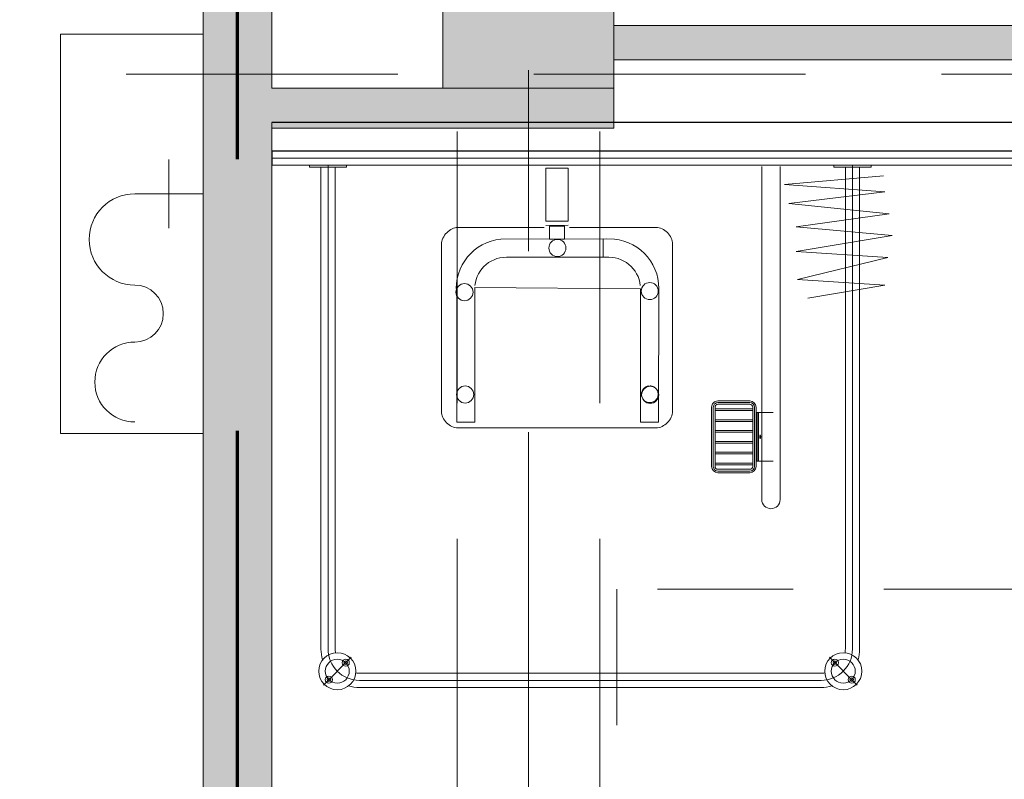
# Model space of a CAD drawing. Header units: centimetres. Extents: x -1631 to 21770, y -8842 to 3590.
# Tile 119 of 133: x 498 to 671, y 1712 to 1845. Entities that reach past the tile are written whole.
import ezdxf

# ---------------------------------------------------------------- set-up
doc = ezdxf.new("R2010")
doc.units = ezdxf.units.CM
for name, pattern in [('Długa kreska', [142.875, 95.25, -47.625]), ('Oś', [222.25, 127, -31.75, 31.75, -31.75]), ('Ponad', [39.688, 23.813, -15.875]), ('Ukryte', [71.438, 47.625, -23.813])]:
    doc.linetypes.add(name, pattern=pattern)
for name, color, linetype, lineweight in [('A-AREA-IDEN', 2, 'Continuous', 13), ('A-DETL', 90, 'Continuous', 9), ('A-DETL-HDLN', 90, 'Ukryte', 9), ('A-FLOR-OVHD', 1, 'Ponad', 9), ('A-WALL', 113, 'Continuous', 13), ('A-WALL-FNSH', 113, 'Continuous', 13), ('A-WALL-PATT', 111, 'Continuous', 13), ('P-SANR-FIXT', 6, 'Continuous', 9), ('S-COLS', 52, 'Continuous', 13), ('S-GRID', 1, 'Continuous', 13)]:
    doc.layers.add(name, color=color, linetype=linetype, lineweight=lineweight)

# ---------------------------------------------------------------- blocks, each defined once
blk = doc.blocks.new('M_Concrete-Square-Column - 300 x 300mm-1795930-6_piętro IV __13_80 m_ - stan projektowany')
at = {"layer": 'S-COLS', "lineweight": 9}
blk.add_hatch(color=254, dxfattribs=at).paths.add_polyline_path([(15, -15), (15, 15), (-15, 15), (-15, -15)], flags=0)
for p, q in [((15, 15), (-15, 15)), ((-15, 15), (-15, -15)), ((15, -15), (15, 15)), ((-15, -15), (15, -15))]:
    blk.add_line(p, q, dxfattribs=at)
blk = doc.blocks.new('brodzik natryskowy dla N - Type 1-2359078-6_piętro IV __13_80 m_ - stan projektowany')
at = {"layer": 'P-SANR-FIXT'}
for p, q in [((47.11, 95.3), (-33.8, 95.3)), ((-35.25, 90), (-40.13, 94.88)), ((-33.8, 94.05), (47.11, 94.05)), ((48.56, 90), (53.43, 94.88)), ((47.11, 92.8), (-33.8, 92.8)), ((-40.55, 4.05), (-40.55, 88.55)), ((-39.3, 3.75), (-39.3, 88.55)), ((-38.05, 4.05), (-38.05, 88.55)), ((51.36, 4.05), (51.36, 88.55)), ((52.61, 3.75), (52.61, 88.75)), ((53.86, 4.05), (53.86, 88.55)), ((-26.61, 3.95), (-26.61, 62.35)), ((-23.41, 62.35), (-23.41, 3.95)), ((-15.71, 57.65), (-21.31, 57.65)), ((-15.71, 57.35), (-21.31, 57.35)), ((-15.71, 57.05), (-21.31, 57.05)), ((-22.41, 55.6), (-25.41, 55.6)), ((-22.81, 55.6), (-22.81, 47.1)), ((-22.61, 55.6), (-22.61, 47.1)), ((-22.41, 56.55), (-22.41, 46.15)), ((-22.11, 56.55), (-22.11, 46.15)), ((-21.81, 56.55), (-21.81, 46.15)), ((-21.81, 56.25), (-15.21, 56.25)), ((-21.81, 55.95), (-15.21, 55.95)), ((-15.21, 46.15), (-15.21, 56.55)), ((-14.91, 46.15), (-14.91, 56.55)), ((-14.61, 46.15), (-14.61, 56.55)), ((-21.81, 54.35), (-15.21, 54.35)), ((-21.81, 54.05), (-15.21, 54.05)), ((-21.81, 52.45), (-15.21, 52.45)), ((-21.81, 52.15), (-15.21, 52.15)), ((-21.81, 50.55), (-15.21, 50.55)), ((-21.81, 50.25), (-15.21, 50.25)), ((-21.81, 48.65), (-15.21, 48.65)), ((-21.81, 48.35), (-15.21, 48.35)), ((-7.4, 48.18), (-7.25, 48.42)), ((-7.25, 48.42), (-7.07, 48.65)), ((-7.07, 48.65), (-6.88, 48.86)), ((-6.88, 48.86), (-6.67, 49.06)), ((-6.67, 49.06), (-6.44, 49.24)), ((-6.44, 49.24), (-6.2, 49.39)), ((-6.2, 49.39), (-5.95, 49.52)), ((-5.95, 49.52), (-5.69, 49.63)), ((-5.69, 49.63), (-5.41, 49.71)), ((-5.41, 49.71), (-5.13, 49.76)), ((-5.29, 48.78), (-5.37, 25.35)), ((-2.15, 48.78), (-5.29, 48.78)), ((-5.13, 49.76), (29.82, 49.76)), ((-2.15, 25.38), (-2.15, 48.78)), ((26.92, 48.78), (30.07, 48.78)), ((26.92, 48.78), (26.92, 25.18)), ((29.82, 49.76), (30.1, 49.76)), ((30.07, 25.38), (30.07, 48.78)), ((30.1, 49.76), (30.38, 49.71)), ((30.38, 49.71), (30.65, 49.64)), ((30.65, 49.64), (30.92, 49.53)), ((30.92, 49.53), (31.17, 49.41)), ((31.17, 49.41), (31.41, 49.26)), ((31.41, 49.26), (31.64, 49.09)), ((31.64, 49.09), (31.85, 48.89)), ((31.85, 48.89), (32.05, 48.68)), ((32.05, 48.68), (32.22, 48.46)), ((32.22, 48.46), (32.38, 48.21)), ((-22.41, 47.1), (-25.41, 47.1)), ((-21.81, 46.75), (-15.21, 46.75)), ((-7.74, 47.12), (-7.7, 47.39)), ((-7.74, 46.84), (-7.74, 47.12)), ((-7.74, 17.3), (-7.74, 46.84)), ((-7.7, 47.39), (-7.62, 47.66)), ((-7.62, 47.66), (-7.52, 47.93)), ((-7.52, 47.93), (-7.4, 48.18)), ((32.38, 48.21), (32.51, 47.96)), ((32.51, 47.96), (32.61, 47.69)), ((32.61, 47.69), (32.69, 47.42)), ((32.69, 47.42), (32.74, 47.13)), ((32.74, 47.13), (32.74, 17.61)), ((-21.81, 46.45), (-15.21, 46.45)), ((-21.31, 45.65), (-15.71, 45.65)), ((-21.31, 45.35), (-15.71, 45.35)), ((-21.31, 45.05), (-15.71, 45.05)), ((-4.91, 44.83), (-4.81, 44.93)), ((-4.81, 44.93), (-4.71, 45.02)), ((-4.71, 45.02), (-4.6, 45.11)), ((-4.6, 45.11), (-4.48, 45.18)), ((-4.48, 45.18), (-4.35, 45.24)), ((-4.35, 45.24), (-4.21, 45.29)), ((-4.21, 45.29), (-4.07, 45.33)), ((-4.07, 45.33), (-3.93, 45.35)), ((-3.93, 45.35), (-3.78, 45.36)), ((-3.78, 45.36), (-3.63, 45.35)), ((-3.63, 45.35), (-3.48, 45.33)), ((-3.48, 45.33), (-3.34, 45.29)), ((-3.34, 45.29), (-3.21, 45.24)), ((-3.21, 45.24), (-3.08, 45.18)), ((-3.08, 45.18), (-2.96, 45.11)), ((-2.96, 45.11), (-2.85, 45.02)), ((-2.85, 45.02), (-2.74, 44.93)), ((-2.74, 44.93), (-2.65, 44.83)), ((-5.24, 43.9), (-5.23, 44.04)), ((-5.23, 43.75), (-5.24, 43.9)), ((-5.23, 44.04), (-5.21, 44.19)), ((-5.21, 43.6), (-5.23, 43.75)), ((-5.21, 44.19), (-5.18, 44.33)), ((-5.18, 43.46), (-5.21, 43.6)), ((-5.18, 44.33), (-5.13, 44.46)), ((-5.13, 43.33), (-5.18, 43.46)), ((-5.13, 44.46), (-5.07, 44.59)), ((-5.07, 43.2), (-5.13, 43.33)), ((-5.07, 44.59), (-4.99, 44.71)), ((-4.99, 43.08), (-5.07, 43.2)), ((-4.99, 44.71), (-4.91, 44.83)), ((-2.65, 44.83), (-2.56, 44.71)), ((-2.56, 44.71), (-2.49, 44.59)), ((-2.49, 43.2), (-2.56, 43.08)), ((-2.49, 44.59), (-2.43, 44.46)), ((-2.43, 43.33), (-2.49, 43.2)), ((-2.43, 44.46), (-2.38, 44.33)), ((-2.38, 43.46), (-2.43, 43.33)), ((-2.38, 44.33), (-2.34, 44.19)), ((-2.34, 43.6), (-2.38, 43.46)), ((-2.34, 44.19), (-2.32, 44.04)), ((-2.32, 43.75), (-2.34, 43.6)), ((-2.32, 44.04), (-2.31, 43.9)), ((-2.31, 43.9), (-2.32, 43.75)), ((-4.91, 42.96), (-4.99, 43.08)), ((-4.81, 42.86), (-4.91, 42.96)), ((-4.71, 42.77), (-4.81, 42.86)), ((-4.6, 42.68), (-4.71, 42.77)), ((-4.48, 42.61), (-4.6, 42.68)), ((-4.35, 42.55), (-4.48, 42.61)), ((-4.21, 42.5), (-4.35, 42.55)), ((-4.07, 42.46), (-4.21, 42.5)), ((-3.93, 42.44), (-4.07, 42.46)), ((-3.78, 42.43), (-3.93, 42.44)), ((-3.48, 42.46), (-3.63, 42.44)), ((-3.34, 42.5), (-3.48, 42.46)), ((-3.21, 42.55), (-3.34, 42.5)), ((-3.08, 42.61), (-3.21, 42.55)), ((-2.96, 42.68), (-3.08, 42.61)), ((-2.85, 42.77), (-2.96, 42.68)), ((-2.74, 42.86), (-2.85, 42.77)), ((-2.65, 42.96), (-2.74, 42.86)), ((-2.56, 43.08), (-2.65, 42.96)), ((-44.99, 24.77), (-31.46, 27.07)), ((-29.67, 23.75), (-44.99, 24.77)), ((-5.37, 25.35), (-5.32, 24.46)), ((-5.32, 24.46), (-5.19, 23.6)), ((26.92, 25.18), (-2.15, 25.38)), ((-2.03, 24.3), (-2.11, 24.85)), ((-1.89, 23.76), (-2.03, 24.3)), ((26.66, 23.76), (26.8, 24.3)), ((26.8, 24.3), (26.88, 24.85)), ((30.1, 24.46), (29.97, 23.6)), ((30.15, 25.35), (30.1, 24.46)), ((-45.5, 19.91), (-29.67, 23.75)), ((-5.19, 23.6), (-4.98, 22.76)), ((-4.98, 22.76), (-4.68, 21.97)), ((-1.71, 23.26), (-1.89, 23.76)), ((-1.47, 22.77), (-1.71, 23.26)), ((-1.19, 22.31), (-1.47, 22.77)), ((25.96, 22.31), (26.24, 22.77)), ((26.24, 22.77), (26.48, 23.26)), ((26.48, 23.26), (26.66, 23.76)), ((29.75, 22.76), (29.46, 21.97)), ((29.97, 23.6), (29.75, 22.76)), ((-4.68, 21.97), (-4.32, 21.2)), ((-4.32, 21.2), (-3.88, 20.49)), ((-0.87, 21.89), (-1.19, 22.31)), ((-0.51, 21.49), (-0.87, 21.89)), ((-0.12, 21.13), (-0.51, 21.49)), ((0.31, 20.81), (-0.12, 21.13)), ((0.76, 20.54), (0.31, 20.81)), ((24.01, 20.54), (24.47, 20.81)), ((24.47, 20.81), (24.89, 21.13)), ((24.89, 21.13), (25.29, 21.49)), ((25.29, 21.49), (25.65, 21.89)), ((25.65, 21.89), (25.96, 22.31)), ((29.09, 21.2), (28.66, 20.49)), ((29.46, 21.97), (29.09, 21.2)), ((-29.41, 18.89), (-45.5, 19.91)), ((-3.88, 20.49), (-3.38, 19.82)), ((-3.38, 19.82), (-2.82, 19.2)), ((-2.82, 19.2), (-2.2, 18.64)), ((1.25, 20.3), (0.76, 20.54)), ((1.76, 20.11), (1.25, 20.3)), ((2.29, 19.98), (1.76, 20.11)), ((2.84, 19.89), (2.29, 19.98)), ((3.4, 19.86), (2.84, 19.89)), ((4.41, 19.87), (3.4, 19.86)), ((3.78, 19.87), (21.37, 19.87)), ((4.41, 16.64), (4.41, 19.87)), ((21.37, 19.87), (21.94, 19.89)), ((21.94, 19.89), (22.49, 19.98)), ((22.49, 19.98), (23.02, 20.11)), ((23.02, 20.11), (23.53, 20.3)), ((23.53, 20.3), (24.01, 20.54)), ((27.59, 19.2), (26.98, 18.64)), ((28.16, 19.82), (27.59, 19.2)), ((28.66, 20.49), (28.16, 19.82)), ((-46.26, 16.08), (-29.41, 18.89)), ((-7.7, 17.03), (-7.74, 17.3)), ((-2.2, 18.64), (-1.53, 18.13)), ((-1.53, 18.13), (-0.81, 17.7)), ((-0.81, 17.7), (-0.05, 17.33)), ((-0.05, 17.33), (0.75, 17.04)), ((24.83, 17.33), (24.03, 17.04)), ((25.59, 17.7), (24.83, 17.33)), ((26.31, 18.13), (25.59, 17.7)), ((26.98, 18.64), (26.31, 18.13)), ((32.74, 17.33), (32.68, 17.06)), ((32.74, 17.61), (32.74, 17.33)), ((-29.41, 14.55), (-46.26, 16.08)), ((-7.62, 16.76), (-7.7, 17.03)), ((-7.51, 16.5), (-7.62, 16.76)), ((-7.38, 16.25), (-7.51, 16.5)), ((-7.23, 16), (-7.38, 16.25)), ((-7.05, 15.77), (-7.23, 16)), ((-6.85, 15.56), (-7.05, 15.77)), ((-6.64, 15.36), (-6.85, 15.56)), ((0.75, 17.04), (1.58, 16.82)), ((1.58, 16.82), (2.44, 16.69)), ((2.44, 16.69), (4.41, 16.64)), ((22.33, 16.69), (3.78, 16.64)), ((11.19, 16.69), (13.8, 16.69)), ((11.19, 14.42), (11.19, 16.69)), ((13.8, 16.69), (13.8, 14.42)), ((23.2, 16.82), (22.33, 16.69)), ((24.03, 17.04), (23.2, 16.82)), ((31.81, 15.57), (31.59, 15.37)), ((32.01, 15.79), (31.81, 15.57)), ((32.19, 16.02), (32.01, 15.79)), ((32.35, 16.27), (32.19, 16.02)), ((32.49, 16.52), (32.35, 16.27)), ((32.6, 16.79), (32.49, 16.52)), ((32.68, 17.06), (32.6, 16.79)), ((-45.75, 12.25), (-29.41, 14.55)), ((-6.41, 15.18), (-6.64, 15.36)), ((-6.17, 15.02), (-6.41, 15.18)), ((-5.92, 14.89), (-6.17, 15.02)), ((-5.66, 14.78), (-5.92, 14.89)), ((-5.39, 14.7), (-5.66, 14.78)), ((-5.12, 14.65), (-5.39, 14.7)), ((-4.84, 14.63), (-5.12, 14.65)), ((10.32, 14.63), (-4.84, 14.63)), ((14.44, 14.29), (10.55, 14.26)), ((13.8, 14.42), (11.19, 14.42)), ((30.14, 14.63), (14.73, 14.63)), ((30.36, 14.7), (30.1, 14.65)), ((30.62, 14.78), (30.14, 14.63)), ((30.87, 14.89), (30.62, 14.78)), ((31.12, 15.03), (30.87, 14.89)), ((31.36, 15.19), (31.12, 15.03)), ((31.59, 15.37), (31.36, 15.19)), ((-28.14, 10.46), (-45.75, 12.25)), ((10.54, 13.54), (14.45, 13.54)), ((10.54, 4.27), (10.54, 13.54)), ((14.45, 4.27), (14.45, 13.54)), ((-44.99, 8.42), (-28.14, 10.46)), ((-27.37, 7.14), (-44.99, 8.42)), ((-44.73, 5.61), (-27.37, 7.14)), ((-42.55, 4.05), (-42.55, 3.75)), ((-36.05, 4.05), (-42.55, 4.05)), ((-36.05, 3.75), (-36.05, 4.05)), ((14.45, 4.27), (10.54, 4.27)), ((49.36, 4.05), (49.36, 3.75)), ((55.86, 4.05), (49.36, 4.05)), ((55.86, 3.75), (55.86, 4.05))]:
    blk.add_line(p, q, dxfattribs=at)
for centre, radius in [((-37.69, 92.44), 3.25), ((51, 92.44), 3.25), ((-39.18, 93.92), 0.62), ((-37.69, 92.44), 2.1), ((-39.18, 93.92), 0.32), ((51, 92.44), 2.1), ((52.48, 93.92), 0.62), ((52.48, 93.92), 0.32), ((-36.21, 90.95), 0.62), ((49.51, 90.95), 0.62), ((-36.21, 90.95), 0.32), ((49.51, 90.95), 0.32), ((-3.85, 43.99), 1.5), ((28.59, 43.93), 1.5), ((-3.77, 25.8), 1.5), ((28.71, 25.99), 1.5), ((12.42, 18.25), 1.5)]:
    blk.add_circle(centre, radius, dxfattribs=at)
for centre, radius, start, end in [((-33.8, 88.55), 6.75, 90, 106.4965), ((47.11, 88.55), 6.75, 73.5035, 90), ((-33.8, 88.55), 5.5, 90, 180), ((47.11, 88.55), 5.5, 0, 90), ((-33.8, 88.55), 4.25, 90, 98.8511), ((47.11, 88.55), 4.25, 81.1489, 90), ((-33.8, 88.55), 6.75, 163.5035, 180), ((47.11, 88.55), 6.75, 0, 16.4965), ((-33.8, 88.55), 4.25, 171.1489, 180), ((47.11, 88.55), 4.25, 0, 8.8511), ((-25.01, 62.35), 1.6, 0, 180), ((-21.31, 56.55), 1.1, 90, 180), ((-21.31, 56.55), 0.8, 90, 180), ((-21.31, 56.55), 0.5, 90, 180), ((-15.71, 56.55), 1.1, 0, 90), ((-15.71, 56.55), 0.8, 0, 90), ((-15.71, 56.55), 0.5, 0, 90), ((-21.31, 46.15), 1.1, 180, 270), ((-21.31, 46.15), 0.8, 180, 270), ((-21.31, 46.15), 0.5, 180, 270), ((-15.71, 46.15), 0.5, 270, 0), ((-15.71, 46.15), 0.8, 270, 0), ((-15.71, 46.15), 1.1, 270, 0)]:
    blk.add_arc(centre, radius, start, end, dxfattribs=at)
blk.add_ellipse((-23.14, 51.35), major_axis=(0, 0.325), ratio=0.224951, dxfattribs=at)
blk = doc.blocks.new('HYDRANT_PPOZ_SZAFKA_NASCIENNA - SUPRON 3-V11-6_piętro IV __13_80 m_ - stan projektowany')
at = {"layer": 'P-SANR-FIXT'}
for p, q in [((47.5, 31), (-22.5, 31)), ((-22.5, 31), (-22.5, 6)), ((-22.5, 6), (-22.5, 31)), ((-22.5, 31), (47.5, 31)), ((47.5, 6), (47.5, 31)), ((47.5, 31), (47.5, 6)), ((19.5, 6), (19.5, 18)), ((19.5, 12), (13.5, 12)), ((19.5, 12), (25.5, 12))]:
    blk.add_line(p, q, dxfattribs=at)
for centre, radius, start, end in [((11.5, 18), 8, 360, 180), ((-13.5, 18), 7, 0, 180), ((-1.5, 18), 5, 180, 360)]:
    blk.add_arc(centre, radius, start, end, dxfattribs=at)
blk = doc.blocks.new('METKA_POMIESZCZENIA2 - Rozbudowana krótka - bez ramki-2403173-6_piętro IV __13_80 m_ - stan projektowany')
at = {"layer": 'A-AREA-IDEN'}
for p, q in [((0, 0.425), (0, 0)), ((0.0976, 0), (-0.8, 0)), ((-0.8, 0), (0.8, 0)), ((0, 0), (0, -0.425))]:
    blk.add_line(p, q, dxfattribs=at)

msp = doc.modelspace()

# ---------------------------------------------------------------- hatches: boundary and pattern name
at = {"layer": 'A-WALL-PATT'}
h = msp.add_hatch(color=9, dxfattribs=at)
h.paths.add_polyline_path([(542.38, 132.33), (542.38, 139.33), (530.38, 139.33), (530.38, 132.33)], flags=0)
h.paths.add_polyline_path([(542.38, 250.33), (542.38, 465.83), (530.38, 465.83), (530.38, 250.33)], flags=0)
h.paths.add_polyline_path([(530.38, 657.83), (542.38, 657.83), (542.38, 660.33), (530.38, 660.33)], flags=0)
h.paths.add_polyline_path([(530.38, 781.33), (542.38, 781.33), (542.38, 1102.83), (530.38, 1102.83), (530.38, 788.28)], flags=0)
h.paths.add_polyline_path([(530.38, 1312.83), (542.38, 1312.83), (542.38, 1431.33), (530.38, 1431.33)], flags=0)
h.paths.add_polyline_path([(530.38, 1633.83), (542.38, 1633.83), (542.38, 2022.83), (530.38, 2022.83), (530.38, 1665.12)], flags=0)
h.paths.add_polyline_path([(542.38, 2173.83), (542.38, 2458.83), (530.38, 2458.83), (530.38, 2173.83)], flags=0)
h.paths.add_polyline_path([(530.38, 2593.83), (542.38, 2593.83), (542.38, 2824.33), (530.38, 2824.33), (530.38, 2634.27)], flags=0)
for points in [[(1172.38, 1838.33), (1172.38, 1844.33), (602.38, 1844.33), (602.38, 1838.33), (1100.2, 1838.33)], [(602.38, 1826.33), (602.38, 1833.33), (542.38, 1833.33), (542.38, 1826.33), (572.38, 1826.33)]]:
    msp.add_hatch(color=9, dxfattribs=at).paths.add_polyline_path(points, flags=0)

# ---------------------------------------------------------------- linework, layer by layer
at = {"layer": 'A-DETL', "linetype": 'Długa kreska', "lineweight": 70}
msp.add_line((536.38, 1678), (536.38, 1848.33), dxfattribs=at)
at = {"layer": 'A-DETL-HDLN'}
for p, q in [((574.88, 420.83), (574.88, 2793.33)), ((599.88, 420.83), (599.88, 2793.33)), ((-1197.62, 1835.83), (1172.38, 1835.83))]:
    msp.add_line(p, q, dxfattribs=at)
at = {"layer": 'A-FLOR-OVHD'}
for p, q in [((752.87, 1745.5), (602.87, 1745.5)), ((602.87, 1745.5), (602.87, 1595.5))]:
    msp.add_line(p, q, dxfattribs=at)
at = {"layer": 'A-WALL', "lineweight": 9}
for p, q in [((530.38, 2022.83), (530.38, 1680.33)), ((542.38, 1833.33), (542.38, 1863.33)), ((1172.38, 1844.33), (602.38, 1844.33)), ((602.38, 1838.33), (1172.38, 1838.33)), ((572.38, 1833.33), (542.38, 1833.33)), ((602.38, 1826.33), (602.38, 1833.33)), ((542.38, 1826.33), (602.38, 1826.33)), ((542.38, 1633.83), (542.38, 1819.83))]:
    msp.add_line(p, q, dxfattribs=at)
at = {"layer": 'A-WALL', "color": 7, "lineweight": 25}
for p, q in [((760.38, 1827.33), (542.38, 1827.33)), ((760.38, 1822.33), (542.38, 1822.33)), ((542.38, 1822.33), (542.38, 1819.83))]:
    msp.add_line(p, q, dxfattribs=at)
at = {"layer": 'A-WALL'}
for p, q in [((542.38, 1827.33), (542.38, 1822.33)), ((760.38, 1821.08), (542.38, 1821.08))]:
    msp.add_line(p, q, dxfattribs=at)
at = {"layer": 'A-WALL-FNSH', "color": 250, "lineweight": 9}
msp.add_line((542.38, 1819.83), (760.38, 1819.83), dxfattribs=at)
at = {"layer": 'S-GRID', "linetype": 'Oś'}
msp.add_line((587.38, 2884.27), (587.38, 27.13), dxfattribs=at)

# ---------------------------------------------------------------- block references
at = {"layer": 'A-AREA-IDEN', "xscale": 99.99999999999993, "yscale": 99.99999999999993, "zscale": 99.99999999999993}
msp.add_blockref('METKA_POMIESZCZENIA2 - Rozbudowana krótka - bez ramki-2403173-6_piętro IV __13_80 m_ - stan projektowany', (695.87, 1690.82), dxfattribs=at)
at = {"layer": 'P-SANR-FIXT'}
for name, p, rotation in [('HYDRANT_PPOZ_SZAFKA_NASCIENNA - SUPRON 3-V11-6_piętro IV __13_80 m_ - stan projektowany', (536.38, 1795.33), 89.9999999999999), ('brodzik natryskowy dla N - Type 1-2359078-6_piętro IV __13_80 m_ - stan projektowany', (604.88, 1823.58), 180)]:
    msp.add_blockref(name, p, dxfattribs=dict(at, rotation=rotation))
at = {"layer": 'S-COLS', "lineweight": 9}
msp.add_blockref('M_Concrete-Square-Column - 300 x 300mm-1795930-6_piętro IV __13_80 m_ - stan projektowany', (587.38, 1848.33), dxfattribs=at)

doc.saveas('drawing.dxf')
